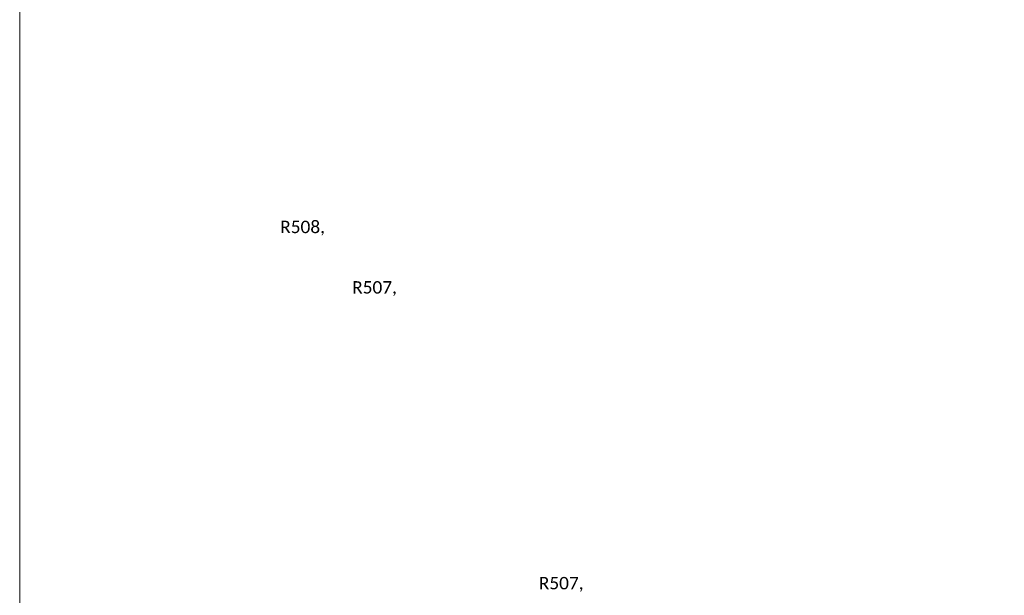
# Model space of a CAD drawing. Extents: x 2147430 to 2149265, y 2147284 to 2147540.
# Tile 2 of 14: x 2147430 to 2147549, y 2147360 to 2147430. Entities that reach past the tile are written whole.
import ezdxf
from ezdxf.enums import TextEntityAlignment as Align

# ---------------------------------------------------------------- set-up
doc = ezdxf.new("R2010")
doc.units = 0
doc.header["$MEASUREMENT"] = 0
doc.layers.add('B_ANNO_NOPLOT', color=47, linetype='Continuous', lineweight=18, plot=False)
doc.layers.add('B_ANNO_TEXT', color=7, linetype='Continuous', lineweight=18)
doc.styles.get("Standard").update_dxf_attribs({"font": 'calibri.ttf'})

# ---------------------------------------------------------------- blocks, each defined once
blk = doc.blocks.new('*U265')
at = {"layer": 'B_ANNO_NOPLOT', "flags": 128}
blk.add_lwpolyline([(2147429.679, 2147284.4533), (2147429.679, 2147536.4533), (2147753.6067, 2147536.4533), (2147753.6067, 2147523.3084), (2147807.679, 2147523.3084), (2147807.679, 2147324.9529), (2147746.2498, 2147324.9529), (2147746.2498, 2147284.4533)], close=True, dxfattribs=at)
blk = doc.blocks.new('*U57')
at = {"layer": 'B_ANNO_NOPLOT', "flags": 128}
blk.add_lwpolyline([(2147429.68, 2147284.45), (2147429.68, 2147536.45), (2147753.61, 2147536.45), (2147753.61, 2147523.31), (2147807.68, 2147523.31), (2147807.68, 2147324.95), (2147746.25, 2147324.95), (2147746.25, 2147284.45)], close=True, dxfattribs=at)
at = {"layer": 'B_ANNO_TEXT'}
for tag, p in [('BN1', (2147748.72, 2147489.02)), ('BN3', (2147756.97, 2147489.02)), ('BN2', (2147748.72, 2147481.76)), ('BN4', (2147756.97, 2147481.76))]:
    blk.add_attdef(tag, text='', height=1.5, dxfattribs=at).set_placement(p, align=Align.MIDDLE_CENTER)
blk = doc.blocks.new('*U300')
at = {"layer": 'B_ANNO_NOPLOT', "flags": 128}
blk.add_lwpolyline([(2147429.68, 2147284.45), (2147429.68, 2147536.45), (2147753.61, 2147536.45), (2147753.61, 2147523.31), (2147807.68, 2147523.31), (2147807.68, 2147324.95), (2147746.25, 2147324.95), (2147746.25, 2147284.45)], close=True, dxfattribs=at)
at = {"layer": 'B_ANNO_TEXT', "char_height": 1.5, "attachment_point": 1}
for s, width, insert in [('R508,', 14.7447, (2147461.15, 2147405.4)), ('R507,', 14.7447, (2147469.84, 2147398.1)), ('R507,', 5.5113, (2147492.39, 2147362.38))]:
    blk.add_mtext_dynamic_manual_height_columns(s, width=width, gutter_width=7.5, heights=[0], dxfattribs=dict(at, insert=insert))
at = {"layer": 'B_ANNO_TEXT'}
for tag, p in [('LN3', (2147766.58, 2147474.35)), ('LN4', (2147766.58, 2147470.72))]:
    blk.add_attdef(tag, text='', height=1.5, dxfattribs=at).set_placement(p, align=Align.MIDDLE_CENTER)

msp = doc.modelspace()

# ---------------------------------------------------------------- block references
msp.add_blockref('*U265', (0, 0))

# ---------------------------------------------------------------- next in the draw order: block references
for name in ['*U57', '*U300']:
    msp.add_blockref(name, (0, 0))

doc.saveas('drawing.dxf')
